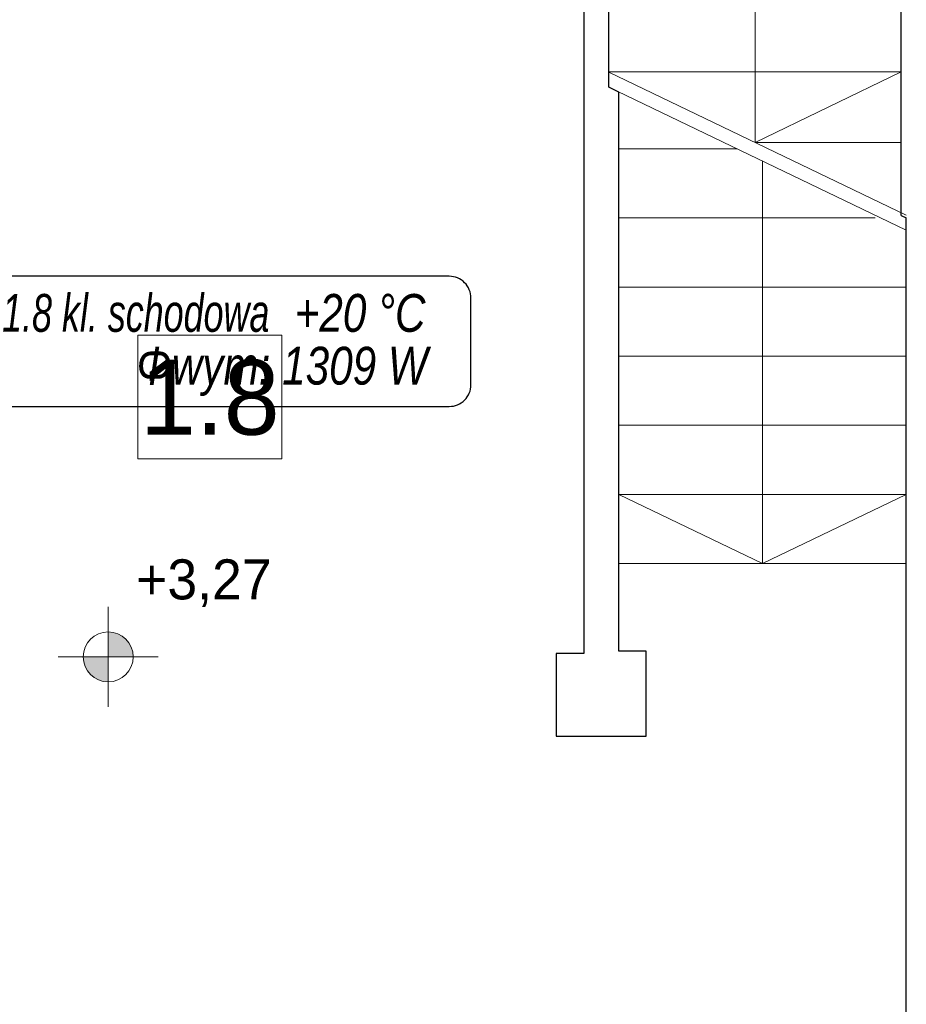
# Model space of a CAD drawing. Extents: x -440864 to -355682, y 13652 to 155872.
# Tile 74 of 179: x -418730 to -415185, y 61202 to 65138. Entities that reach past the tile are written whole.
import ezdxf
from ezdxf.lldxf.tags import DXFTag

# ---------------------------------------------------------------- set-up
doc = ezdxf.new("R2010")
doc.units = 0
doc.header["$MEASUREMENT"] = 0
doc.set_wipeout_variables(frame=1)
for name, color, linetype in [('#podkład', 252, 'Continuous'), ('INWENT RZĘDNE', 252, 'Continuous'), ('IS_Opisy_działek_Therm', 7, 'SOLID'), ('IS_Text_Konstrukcji', 7, 'Continuous')]:
    doc.layers.add(name, color=color, linetype=linetype)
for name, color, linetype, lineweight in [('INWENT OPISY_Nr_Pióra__21', 252, 'Continuous', 9), ('INWENT RZĘDNE_Nr_Pióra__21', 252, 'Continuous', 9), ('INWENT.ŚCIANY_Nr_Pióra__1', 252, 'Continuous', 25), ('Istniejące schody_Nr_Pióra__5', 252, 'Continuous', 13)]:
    doc.layers.add(name, color=color, linetype=linetype, lineweight=lineweight)
doc.styles.add('GENERATED_STYLE_2', font='txt')
doc.styles.add('GENERATED_STYLE_3', font='txt')
doc.styles.get("Standard").update_dxf_attribs({"font": 'arial.ttf', "width": 0.8, "bigfont": 'BIGFONT.SHX'})
tags = doc.linetypes.add('SOLID', pattern=[10, 10, 0]).pattern_tags.tags
tags[6:7] = [DXFTag(74, 4), DXFTag(75, 0), DXFTag(340, '0'), DXFTag(46, 0.0), DXFTag(50, 0.0), DXFTag(44, 0.0), DXFTag(45, 0.0)]
tags[4:5] = [DXFTag(74, 4), DXFTag(75, 0), DXFTag(340, '0'), DXFTag(46, 0.0), DXFTag(50, 0.0), DXFTag(44, 0.0), DXFTag(45, 0.0)]

# ---------------------------------------------------------------- blocks, each defined once
blk = doc.blocks.new('Koty wysokościowe_24', base_point=(-418376.1, 63739.3))
at = {"layer": 'INWENT RZĘDNE_Nr_Pióra__21', "linetype": 'Continuous'}
for points in [[(-418376.1, 63739.3), (-418276.1, 63739.3), (-418283.7, 63777.5), (-418305.4, 63810), (-418337.9, 63831.6), (-418376.1, 63839.3)], [(-418376.1, 63739.3), (-418476.1, 63739.3), (-418468.5, 63701), (-418446.8, 63668.5), (-418414.4, 63646.9), (-418376.1, 63639.3)]]:
    blk.add_hatch(color=256, dxfattribs=at).paths.add_polyline_path(points, flags=0)
for p, q in [((-418376.1, 63539.3), (-418376.1, 63939.3)), ((-418576.1, 63739.3), (-418176.1, 63739.3))]:
    blk.add_line(p, q, dxfattribs=at)
blk.add_circle((-418376.1, 63739.3), 100, dxfattribs=at)
at = {"layer": 'INWENT RZĘDNE_Nr_Pióra__21', "insert": (-418264.4, 63939.3), "char_height": 160, "attachment_point": 7, "style": 'GENERATED_STYLE_2'}
blk.add_mtext('{+3,27}', dxfattribs=at)
blk = doc.blocks.new('piętro')
at = {"layer": 'INWENT.ŚCIANY_Nr_Pióra__1', "color": 252, "linetype": 'Continuous'}
for p, q in [((-415204.9, 57854.6), (-415204.9, 60094.3)), ((-416374.9, 58367.7), (-416374.9, 58994.3)), ((-416474.9, 58834.3), (-416474.9, 56104.3)), ((-416334.9, 58348.5), (-416374.9, 58367.7)), ((-416334.9, 56114.3), (-416334.9, 58348.5)), ((-415204.9, 57854.6), (-415184.9, 57845)), ((-415184.9, 53634.3), (-415184.9, 57845)), ((-416474.9, 56104.3), (-416584.9, 56104.3)), ((-416584.9, 56104.3), (-416584.9, 55774.3)), ((-416224.9, 56114.3), (-416334.9, 56114.3)), ((-416224.9, 55774.3), (-416224.9, 56114.3)), ((-416584.9, 55774.3), (-416224.9, 55774.3))]:
    blk.add_line(p, q, dxfattribs=at)
at = {"layer": 'Istniejące schody_Nr_Pióra__5', "color": 252, "linetype": 'Continuous'}
for p, q in [((-415789.9, 58994.3), (-415789.9, 58146.8)), ((-415204.9, 58429.3), (-416374.9, 58429.3)), ((-415184.9, 57856.2), (-416374.9, 58427.7)), ((-415789.9, 58146.8), (-415204.9, 58429.3)), ((-415184.9, 57796.2), (-416374.9, 58367.7)), ((-415204.9, 58146.8), (-415789.9, 58146.8)), ((-416334.9, 58121.2), (-415861.6, 58121.2)), ((-415759.9, 58072.4), (-415759.9, 56464.3)), ((-416334.9, 57845), (-415309.9, 57845)), ((-416334.9, 57568.9), (-415184.9, 57568.9)), ((-416334.9, 57292.7), (-415184.9, 57292.7)), ((-416334.9, 57016.6), (-415184.9, 57016.6)), ((-416334.9, 56740.4), (-415184.9, 56740.4)), ((-415759.9, 56464.3), (-416334.9, 56740.4)), ((-415759.9, 56464.3), (-415184.9, 56740.4)), ((-416334.9, 56464.3), (-415184.9, 56464.3))]:
    blk.add_line(p, q, dxfattribs=at)
at = {"layer": 'INWENT RZĘDNE', "color": 252}
blk.add_blockref('Koty wysokościowe_24', (-418376.1, 56090.9), dxfattribs=at)
at = {"color": 252, "linetype": 'Continuous', "ltscale": 1691839.906809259}
blk.add_wipeout([(-418257.9, 57376.9), (-417681.9, 57376.9), (-417681.9, 56882.8), (-418257.9, 56882.8)], dxfattribs=at).dxf.layer = 'INWENT OPISY_Nr_Pióra__21'
at = {"layer": 'INWENT OPISY_Nr_Pióra__21', "color": 252, "linetype": 'Continuous', "flags": 128}
blk.add_lwpolyline([(-418257.9, 57376.9), (-417681.9, 57376.9), (-417681.9, 56882.8), (-418257.9, 56882.8)], close=True, dxfattribs=at)
at = {"layer": 'INWENT OPISY_Nr_Pióra__21', "color": 252, "linetype": 'Continuous', "insert": (-417969.9, 56974.5), "char_height": 300, "attachment_point": 8, "style": 'GENERATED_STYLE_3'}
blk.add_mtext('{1.8 }', dxfattribs=at)

msp = doc.modelspace()

# ---------------------------------------------------------------- block references
at = {"layer": '#podkład', "color": 3, "lineweight": 50}
msp.add_blockref('piętro', (0, 6500), dxfattribs=at)

# ---------------------------------------------------------------- next in the draw order: linework, layer by layer
at = {"layer": 'IS_Text_Konstrukcji', "linetype": 'SOLID', "ltscale": 10}
msp.add_lwpolyline([(-419264.1, 63591.9), (-417012.5, 63591.9, 0.414214), (-416925.8, 63678.5), (-416925.8, 64025.2, 0.414214), (-417012.5, 64111.9), (-419264.1, 64111.9, 0.414214), (-419350.8, 64025.2), (-419350.8, 63678.5, 0.414214), (-419264.1, 63591.9)], format="xyb", dxfattribs=at)

# ---------------------------------------------------------------- next in the draw order: texts
at = {"layer": 'IS_Opisy_działek_Therm', "color": 3, "lineweight": 50, "ltscale": 10, "char_height": 180, "rotation": 90}
for insert, attachment_point in [((-417256.8, 64255.1), 7), ((-417181.8, 64195.1), 7), ((-417181.8, 64195.1), 7), ((-417199.2, 64165.1), 1), ((-418243.8, 63500.1), 9), ((-418186.2, 63500.1), 3), ((-418168.8, 63045.1), 9), ((-418168.8, 63045.1), 9)]:
    msp.add_mtext('\\fArial|b0|i0;', dxfattribs=dict(at, insert=insert, attachment_point=attachment_point))
at = {"layer": 'IS_Text_Konstrukcji', "linetype": 'SOLID', "ltscale": 10, "char_height": 151.2}
for s, insert, attachment_point in [('\\fArial|b0|i1;1.8 kl. schodowa', (-417730.8, 63887.9), 9), ('\\fArial|b0|i1;+20 °C', (-417630.8, 63887.9), 7), ('\\fArial|b0|i1;Φwym: 1309 W', (-417680.8, 63830.3), 2)]:
    msp.add_mtext(s, dxfattribs=dict(at, insert=insert, attachment_point=attachment_point))

doc.saveas('drawing.dxf')
